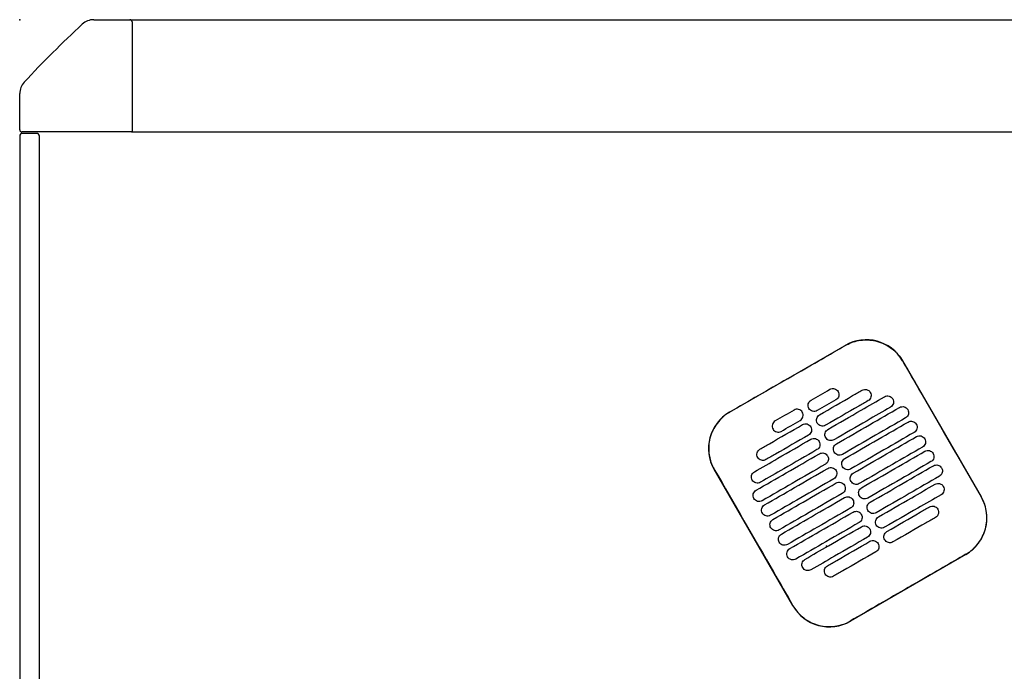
# Model space of a CAD drawing. Header units: metres. Extents: x 15.2 to 54.2, y -39.7 to 1.1.
# Tile 124 of 256: x 34.762 to 35.464, y -37.261 to -36.797. Entities that reach past the tile are written whole.
import ezdxf

# ---------------------------------------------------------------- set-up
doc = ezdxf.new("R2010")
doc.units = ezdxf.units.M
doc.header["$MEASUREMENT"] = 0
doc.layers.add('2D', color=252, linetype='Continuous')
doc.layers.add('PUNTO', color=1, linetype='Continuous')

# ---------------------------------------------------------------- blocks, each defined once
blk = doc.blocks.new('2D_QYOS_600')
for p, q in [((0.05269, 0), (0.0785, 0)), ((0.0785, 0), (0.73066, 0)), ((0.08, -0.0015), (0.08, -0.0795)), ((0, -0.0785), (0, -0.05269)), ((-0.00003, -0.083), (-0.00003, -0.967)), ((-0.00003, -0.083), (-0.00003, -0.967)), ((0.0795, -0.08), (0.0015, -0.08)), ((0.01197, -0.081), (0.00197, -0.081)), ((0.01197, -0.081), (0.00197, -0.081)), ((0.01397, -0.967), (0.01397, -0.083)), ((0.01397, -0.967), (0.01397, -0.083)), ((0.0795, -0.08), (2.36049, -0.08)), ((0.50545, -0.27956), (0.58771, -0.23204)), ((0.6287, -0.24301), (0.68472, -0.33999)), ((0.55051, -0.41752), (0.49448, -0.32054)), ((0.67375, -0.38098), (0.59149, -0.42849))]:
    blk.add_line(p, q)
for centre, radius, start, end in [((0.05269, -0.012), 0.012, 90, 132.87849), ((0.0785, -0.0015), 0.0015, 360, 90), ((0.58157, -0.58157), 0.78926, 132.87849, 137.12151), ((0.012, -0.05269), 0.012, 137.12151, 180), ((0.00197, -0.083), 0.002, 90, 180), ((0.00197, -0.083), 0.002, 90, 180), ((0.0015, -0.0785), 0.0015, 180, 270), ((0.01197, -0.083), 0.002, 0, 90), ((0.01197, -0.083), 0.002, 0, 90), ((0.0795, -0.0795), 0.0005, 270, 0), ((0.60272, -0.25802), 0.03, 30.01349, 120.01349), ((0.52046, -0.30554), 0.03, 120.01349, 210.01349), ((0.65874, -0.355), 0.03, 300.01349, 30.01349), ((0.57648, -0.40252), 0.03, 210.01349, 300.01349)]:
    blk.add_arc(centre, radius, start, end)
for points, knots in [([(0.58777, -0.23213), (0.58843, -0.23175), (0.5891, -0.2314), (0.593, -0.22953), (0.59645, -0.22857), (0.60359, -0.22792), (0.60721, -0.22824), (0.61453, -0.23026), (0.61813, -0.23209), (0.62422, -0.23691), (0.62672, -0.23979), (0.6286, -0.24306)], [-8.20809, -8.20809, -8.20809, -8.20809, -7.978943, -7.978943, -6.912231, -6.912231, -5.830065, -5.830065, -4.632711, -4.632711, -3.498654, -3.498654, -3.498654, -3.498654]), ([(0.54664, -0.2559), (0.54827, -0.25497), (0.54989, -0.25403), (0.5654, -0.24506), (0.57679, -0.23848), (0.58777, -0.23213)], [-12.071476, -12.071476, -12.071476, -12.071476, -11.509189, -11.509189, -6.696301, -6.696301, -6.696301, -6.696301]), ([(0.6286, -0.24306), (0.63316, -0.25096), (0.63789, -0.25916), (0.65654, -0.29146), (0.67058, -0.31576), (0.68463, -0.34005)], [-3.18138, -3.18138, -3.18138, -3.18138, -2.673929, -2.673929, -1.133377, -1.133377, -1.133377, -1.133377]), ([(0.5695, -0.28148), (0.57737, -0.27694), (0.58523, -0.27239), (0.59534, -0.26655), (0.59758, -0.26526), (0.59981, -0.26397)], [0.699452, 0.699452, 0.699452, 0.699452, 3.425217, 3.425217, 4.200582, 4.200582, 4.200582, 4.200582]), ([(0.57693, -0.26333), (0.57735, -0.26309), (0.5779, -0.26287), (0.57908, -0.26272), (0.57963, -0.26276), (0.58071, -0.26304), (0.58123, -0.26329), (0.58219, -0.26402), (0.58255, -0.26448), (0.5828, -0.26491)], [-0.5513269, -0.5513269, -0.5513269, -0.5513269, -0.4030891, -0.4030891, -0.2776846, -0.2776846, -0.1471626, -0.1471626, 0, 0, 0, 0]), ([(0.5828, -0.26491), (0.58304, -0.26533), (0.58326, -0.26588), (0.58341, -0.26707), (0.58337, -0.26762), (0.58309, -0.2687), (0.58284, -0.26921), (0.58211, -0.27017), (0.58165, -0.27053), (0.58123, -0.27078)], [-0.5553938, -0.5553938, -0.5553938, -0.5553938, -0.4045733, -0.4045733, -0.2782728, -0.2782728, -0.147221, -0.147221, 0, 0, 0, 0]), ([(0.59981, -0.26397), (0.60024, -0.26372), (0.60079, -0.26351), (0.60197, -0.26336), (0.60252, -0.26339), (0.6036, -0.26368), (0.60411, -0.26393), (0.60507, -0.26466), (0.60544, -0.26512), (0.60568, -0.26554)], [-0.5513875, -0.5513875, -0.5513875, -0.5513875, -0.4031047, -0.4031047, -0.2776919, -0.2776919, -0.1471638, -0.1471638, 0, 0, 0, 0]), ([(0.60568, -0.26554), (0.60593, -0.26597), (0.60615, -0.26652), (0.6063, -0.26771), (0.60626, -0.26826), (0.60598, -0.26933), (0.60573, -0.26985), (0.605, -0.27081), (0.60454, -0.27117), (0.60412, -0.27142)], [-0.5553353, -0.5553353, -0.5553353, -0.5553353, -0.4045593, -0.4045593, -0.278267, -0.278267, -0.1472205, -0.1472205, 0, 0, 0, 0]), ([(0.56193, -0.27696), (0.56168, -0.27654), (0.56146, -0.27599), (0.56131, -0.2748), (0.56135, -0.27425), (0.56163, -0.27317), (0.56188, -0.27265), (0.56261, -0.2717), (0.56307, -0.27134), (0.5635, -0.27109)], [-0.5554178, -0.5554178, -0.5554178, -0.5554178, -0.4045751, -0.4045751, -0.2782741, -0.2782741, -0.1472211, -0.1472211, 0, 0, 0, 0]), ([(0.60412, -0.27142), (0.60188, -0.27271), (0.59964, -0.274), (0.58953, -0.27984), (0.58167, -0.28438), (0.5738, -0.28893)], [2.649916, 2.649916, 2.649916, 2.649916, 3.425249, 3.425249, 6.151046, 6.151046, 6.151046, 6.151046]), ([(0.5755, -0.29187), (0.58337, -0.28733), (0.59124, -0.28278), (0.60466, -0.27503), (0.61022, -0.27182), (0.61577, -0.26861)], [0.699452, 0.699452, 0.699452, 0.699452, 3.42526, 3.42526, 5.350619, 5.350619, 5.350619, 5.350619]), ([(0.61577, -0.26861), (0.6162, -0.26836), (0.61675, -0.26815), (0.61793, -0.268), (0.61848, -0.26803), (0.61956, -0.26831), (0.62007, -0.26857), (0.62103, -0.2693), (0.6214, -0.26976), (0.62164, -0.27018)], [-0.5514248, -0.5514248, -0.5514248, -0.5514248, -0.4031161, -0.4031161, -0.2776965, -0.2776965, -0.1471644, -0.1471644, 0, 0, 0, 0]), ([(0.62164, -0.27018), (0.62189, -0.2706), (0.62211, -0.27116), (0.62226, -0.27234), (0.62222, -0.2729), (0.62194, -0.27397), (0.62169, -0.27449), (0.62096, -0.27544), (0.6205, -0.27581), (0.62008, -0.27605)], [-0.5553003, -0.5553003, -0.5553003, -0.5553003, -0.4045497, -0.4045497, -0.2782639, -0.2782639, -0.1472208, -0.1472208, 0, 0, 0, 0]), ([(0.50551, -0.27965), (0.50545, -0.27969), (0.50539, -0.27972), (0.50192, -0.28176), (0.49894, -0.28442), (0.49419, -0.29074), (0.49246, -0.29433), (0.4906, -0.30164), (0.49035, -0.30525), (0.49107, -0.31177), (0.49184, -0.31465), (0.49347, -0.31844), (0.494, -0.31948), (0.49458, -0.32049)], [8.273299, 8.273299, 8.273299, 8.273299, 8.293543, 8.293543, 9.48086, 9.48086, 10.665623, 10.665623, 11.74288, 11.74288, 12.632334, 12.632334, 12.981673, 12.981673, 12.981673, 12.981673]), ([(0.55725, -0.27966), (0.55701, -0.27924), (0.55664, -0.27878), (0.55568, -0.27805), (0.55516, -0.27779), (0.55409, -0.27751), (0.55353, -0.27748), (0.55235, -0.27763), (0.55181, -0.27784), (0.55138, -0.27809)], [0, 0, 0, 0, 0.1471605, 0.1471605, 0.2776781, 0.2776781, 0.4030803, 0.4030803, 0.5512777, 0.5512777, 0.5512777, 0.5512777]), ([(0.55568, -0.28553), (0.55611, -0.28529), (0.55657, -0.28492), (0.55729, -0.28397), (0.55755, -0.28345), (0.55783, -0.28238), (0.55786, -0.28183), (0.55772, -0.28064), (0.5575, -0.28008), (0.55725, -0.27966)], [0, 0, 0, 0, 0.1472222, 0.1472222, 0.2782773, 0.2782773, 0.4045795, 0.4045795, 0.5554397, 0.5554397, 0.5554397, 0.5554397]), ([(0.5678, -0.27854), (0.56737, -0.27878), (0.56683, -0.279), (0.56564, -0.27915), (0.56509, -0.27911), (0.56402, -0.27883), (0.5635, -0.27858), (0.56254, -0.27785), (0.56217, -0.27739), (0.56193, -0.27696)], [-0.5512937, -0.5512937, -0.5512937, -0.5512937, -0.403082, -0.403082, -0.27768, -0.27768, -0.1471612, -0.1471612, 0, 0, 0, 0]), ([(0.62008, -0.27605), (0.61452, -0.27926), (0.60896, -0.28247), (0.59554, -0.29023), (0.58767, -0.29477), (0.5798, -0.29932)], [1.499949, 1.499949, 1.499949, 1.499949, 3.425284, 3.425284, 6.151116, 6.151116, 6.151116, 6.151116]), ([(0.5815, -0.30226), (0.58937, -0.29772), (0.59724, -0.29317), (0.61225, -0.2845), (0.61939, -0.28037), (0.62654, -0.27625)], [0.699452, 0.699452, 0.699452, 0.699452, 3.425292, 3.425292, 5.900643, 5.900643, 5.900643, 5.900643]), ([(0.62654, -0.27625), (0.62696, -0.276), (0.62751, -0.27579), (0.62869, -0.27564), (0.62925, -0.27567), (0.63032, -0.27595), (0.63084, -0.27621), (0.6318, -0.27694), (0.63216, -0.2774), (0.63241, -0.27782)], [-0.5514378, -0.5514378, -0.5514378, -0.5514378, -0.4031217, -0.4031217, -0.2776979, -0.2776979, -0.1471642, -0.1471642, 0, 0, 0, 0]), ([(0.63241, -0.27782), (0.63265, -0.27824), (0.63287, -0.2788), (0.63302, -0.27998), (0.63298, -0.28054), (0.6327, -0.28161), (0.63245, -0.28213), (0.63172, -0.28308), (0.63127, -0.28345), (0.63084, -0.28369)], [-0.5552876, -0.5552876, -0.5552876, -0.5552876, -0.4045446, -0.4045446, -0.2782629, -0.2782629, -0.1472212, -0.1472212, 0, 0, 0, 0]), ([(0.53795, -0.28585), (0.53753, -0.28609), (0.53707, -0.28646), (0.53634, -0.28741), (0.53609, -0.28793), (0.53581, -0.289), (0.53577, -0.28956), (0.53592, -0.29074), (0.53614, -0.2913), (0.53638, -0.29172)], [0, 0, 0, 0, 0.147223, 0.147223, 0.2782783, 0.2782783, 0.4045781, 0.4045781, 0.5554474, 0.5554474, 0.5554474, 0.5554474]), ([(0.56793, -0.28735), (0.56769, -0.28693), (0.56747, -0.28638), (0.56732, -0.28519), (0.56735, -0.28464), (0.56764, -0.28356), (0.56789, -0.28305), (0.56862, -0.28209), (0.56907, -0.28173), (0.5695, -0.28148)], [-0.5553983, -0.5553983, -0.5553983, -0.5553983, -0.4045681, -0.4045681, -0.278271, -0.278271, -0.1472202, -0.1472202, 0, 0, 0, 0]), ([(0.5738, -0.28893), (0.57338, -0.28917), (0.57283, -0.28939), (0.57165, -0.28954), (0.57109, -0.2895), (0.57002, -0.28922), (0.5695, -0.28897), (0.56854, -0.28824), (0.56818, -0.28778), (0.56793, -0.28735)], [-0.5513071, -0.5513071, -0.5513071, -0.5513071, -0.4030846, -0.4030846, -0.2776802, -0.2776802, -0.1471604, -0.1471604, 0, 0, 0, 0]), ([(0.63084, -0.28369), (0.6237, -0.28782), (0.61655, -0.29195), (0.60154, -0.30062), (0.59367, -0.30516), (0.5858, -0.30971)], [0.949973, 0.949973, 0.949973, 0.949973, 3.425307, 3.425307, 6.151164, 6.151164, 6.151164, 6.151164]), ([(0.58751, -0.31265), (0.59537, -0.30811), (0.60324, -0.30356), (0.61825, -0.29489), (0.6254, -0.29076), (0.63254, -0.28664)], [0.699452, 0.699452, 0.699452, 0.699452, 3.425313, 3.425313, 5.900643, 5.900643, 5.900643, 5.900643]), ([(0.63254, -0.28664), (0.63296, -0.28639), (0.63351, -0.28618), (0.63469, -0.28603), (0.63525, -0.28606), (0.63632, -0.28634), (0.63684, -0.2866), (0.6378, -0.28733), (0.63817, -0.28779), (0.63841, -0.28821)], [-0.5514274, -0.5514274, -0.5514274, -0.5514274, -0.4031209, -0.4031209, -0.2776962, -0.2776962, -0.1471634, -0.1471634, 0, 0, 0, 0]), ([(0.52707, -0.30599), (0.52931, -0.3047), (0.53154, -0.30341), (0.54165, -0.29757), (0.54952, -0.29302), (0.55738, -0.28848)], [2.649852, 2.649852, 2.649852, 2.649852, 3.425217, 3.425217, 6.150983, 6.150983, 6.150983, 6.150983]), ([(0.53638, -0.29172), (0.53663, -0.29214), (0.53699, -0.2926), (0.53795, -0.29333), (0.53847, -0.29359), (0.53955, -0.29387), (0.5401, -0.2939), (0.54128, -0.29375), (0.54183, -0.29354), (0.54225, -0.29329)], [0, 0, 0, 0, 0.1471602, 0.1471602, 0.2776775, 0.2776775, 0.4030818, 0.4030818, 0.5512681, 0.5512681, 0.5512681, 0.5512681]), ([(0.55738, -0.28848), (0.55781, -0.28823), (0.55836, -0.28802), (0.55954, -0.28787), (0.56009, -0.2879), (0.56117, -0.28819), (0.56168, -0.28844), (0.56264, -0.28917), (0.56301, -0.28963), (0.56325, -0.29005)], [-0.5512944, -0.5512944, -0.5512944, -0.5512944, -0.4030833, -0.4030833, -0.2776787, -0.2776787, -0.1471599, -0.1471599, 0, 0, 0, 0]), ([(0.56325, -0.29005), (0.5635, -0.29048), (0.56372, -0.29103), (0.56387, -0.29222), (0.56383, -0.29277), (0.56355, -0.29384), (0.5633, -0.29436), (0.56257, -0.29532), (0.56211, -0.29568), (0.56169, -0.29593)], [-0.5554159, -0.5554159, -0.5554159, -0.5554159, -0.4045716, -0.4045716, -0.2782736, -0.2782736, -0.1472211, -0.1472211, 0, 0, 0, 0]), ([(0.57393, -0.29774), (0.57369, -0.29732), (0.57347, -0.29677), (0.57332, -0.29558), (0.57336, -0.29503), (0.57364, -0.29395), (0.57389, -0.29344), (0.57462, -0.29248), (0.57508, -0.29212), (0.5755, -0.29187)], [-0.5553838, -0.5553838, -0.5553838, -0.5553838, -0.4045626, -0.4045626, -0.2782686, -0.2782686, -0.1472195, -0.1472195, 0, 0, 0, 0]), ([(0.63684, -0.29408), (0.6297, -0.29821), (0.62255, -0.30234), (0.60754, -0.31101), (0.59967, -0.31556), (0.59181, -0.3201)], [0.949998, 0.949998, 0.949998, 0.949998, 3.42532, 3.42532, 6.151189, 6.151189, 6.151189, 6.151189]), ([(0.63841, -0.28821), (0.63866, -0.28864), (0.63888, -0.28919), (0.63902, -0.29037), (0.63899, -0.29093), (0.63871, -0.292), (0.63845, -0.29252), (0.63773, -0.29347), (0.63727, -0.29384), (0.63684, -0.29408)], [-0.5552953, -0.5552953, -0.5552953, -0.5552953, -0.4045437, -0.4045437, -0.2782634, -0.2782634, -0.1472215, -0.1472215, 0, 0, 0, 0]), ([(0.52311, -0.32213), (0.52867, -0.31892), (0.53423, -0.31571), (0.54765, -0.30796), (0.55552, -0.30341), (0.56339, -0.29887)], [1.499901, 1.499901, 1.499901, 1.499901, 3.42526, 3.42526, 6.151068, 6.151068, 6.151068, 6.151068]), ([(0.56169, -0.29593), (0.55382, -0.30047), (0.54595, -0.30501), (0.53585, -0.31085), (0.53361, -0.31215), (0.53137, -0.31344)], [0.699452, 0.699452, 0.699452, 0.699452, 3.425249, 3.425249, 4.200582, 4.200582, 4.200582, 4.200582]), ([(0.56339, -0.29887), (0.56381, -0.29862), (0.56436, -0.29841), (0.56554, -0.29826), (0.56609, -0.2983), (0.56717, -0.29858), (0.56769, -0.29883), (0.56865, -0.29956), (0.56901, -0.30002), (0.56926, -0.30044)], [-0.5513075, -0.5513075, -0.5513075, -0.5513075, -0.4030857, -0.4030857, -0.2776792, -0.2776792, -0.1471593, -0.1471593, 0, 0, 0, 0]), ([(0.56926, -0.30044), (0.5695, -0.30087), (0.56972, -0.30142), (0.56987, -0.30261), (0.56983, -0.30316), (0.56955, -0.30423), (0.5693, -0.30475), (0.56857, -0.30571), (0.56811, -0.30607), (0.56769, -0.30632)], [-0.555397, -0.555397, -0.555397, -0.555397, -0.4045652, -0.4045652, -0.2782705, -0.2782705, -0.1472202, -0.1472202, 0, 0, 0, 0]), ([(0.5798, -0.29932), (0.57938, -0.29956), (0.57883, -0.29978), (0.57765, -0.29993), (0.5771, -0.29989), (0.57602, -0.29961), (0.5755, -0.29936), (0.57454, -0.29863), (0.57418, -0.29817), (0.57393, -0.29774)], [-0.5513171, -0.5513171, -0.5513171, -0.5513171, -0.4030867, -0.4030867, -0.2776803, -0.2776803, -0.1471597, -0.1471597, 0, 0, 0, 0]), ([(0.59351, -0.32304), (0.60138, -0.3185), (0.60924, -0.31395), (0.62426, -0.30528), (0.6314, -0.30116), (0.63854, -0.29703)], [0.699452, 0.699452, 0.699452, 0.699452, 3.425322, 3.425322, 5.900643, 5.900643, 5.900643, 5.900643]), ([(0.63854, -0.29703), (0.63897, -0.29678), (0.63952, -0.29657), (0.6407, -0.29642), (0.64125, -0.29645), (0.64233, -0.29674), (0.64284, -0.29699), (0.6438, -0.29772), (0.64417, -0.29818), (0.64441, -0.2986)], [-0.5514139, -0.5514139, -0.5514139, -0.5514139, -0.4031194, -0.4031194, -0.2776944, -0.2776944, -0.1471626, -0.1471626, 0, 0, 0, 0]), ([(0.64441, -0.2986), (0.64466, -0.29903), (0.64488, -0.29958), (0.64503, -0.30077), (0.64499, -0.30132), (0.64471, -0.30239), (0.64446, -0.30291), (0.64373, -0.30387), (0.64327, -0.30423), (0.64285, -0.30448)], [-0.5553076, -0.5553076, -0.5553076, -0.5553076, -0.4045445, -0.4045445, -0.2782646, -0.2782646, -0.1472219, -0.1472219, 0, 0, 0, 0]), ([(0.5255, -0.31186), (0.52526, -0.31144), (0.52504, -0.31089), (0.52489, -0.3097), (0.52492, -0.30915), (0.52521, -0.30807), (0.52546, -0.30756), (0.52619, -0.3066), (0.52664, -0.30624), (0.52707, -0.30599)], [-0.555418, -0.555418, -0.555418, -0.555418, -0.4045683, -0.4045683, -0.2782762, -0.2782762, -0.1472238, -0.1472238, 0, 0, 0, 0]), ([(0.56769, -0.30632), (0.55982, -0.31086), (0.55195, -0.31541), (0.53853, -0.32316), (0.53297, -0.32637), (0.52741, -0.32958)], [0.699452, 0.699452, 0.699452, 0.699452, 3.425284, 3.425284, 5.350619, 5.350619, 5.350619, 5.350619]), ([(0.57993, -0.30813), (0.57969, -0.30771), (0.57947, -0.30716), (0.57932, -0.30597), (0.57936, -0.30542), (0.57964, -0.30434), (0.57989, -0.30383), (0.58062, -0.30287), (0.58108, -0.30251), (0.5815, -0.30226)], [-0.5553742, -0.5553742, -0.5553742, -0.5553742, -0.4045587, -0.4045587, -0.278267, -0.278267, -0.1472191, -0.1472191, 0, 0, 0, 0]), ([(0.5858, -0.30971), (0.58538, -0.30995), (0.58483, -0.31017), (0.58365, -0.31032), (0.5831, -0.31028), (0.58202, -0.31), (0.5815, -0.30975), (0.58055, -0.30902), (0.58018, -0.30856), (0.57993, -0.30813)], [-0.5513237, -0.5513237, -0.5513237, -0.5513237, -0.4030882, -0.4030882, -0.2776804, -0.2776804, -0.1471592, -0.1471592, 0, 0, 0, 0]), ([(0.64285, -0.30448), (0.6357, -0.3086), (0.62856, -0.31273), (0.61354, -0.3214), (0.60568, -0.32595), (0.59781, -0.33049)], [0.950001, 0.950001, 0.950001, 0.950001, 3.425322, 3.425322, 6.151192, 6.151192, 6.151192, 6.151192]), ([(0.59951, -0.33344), (0.60738, -0.32889), (0.61525, -0.32435), (0.63026, -0.31567), (0.6374, -0.31155), (0.64455, -0.30742)], [0.699452, 0.699452, 0.699452, 0.699452, 3.425321, 3.425321, 5.900643, 5.900643, 5.900643, 5.900643]), ([(0.64455, -0.30742), (0.64497, -0.30717), (0.64552, -0.30696), (0.6467, -0.30681), (0.64725, -0.30685), (0.64833, -0.30713), (0.64885, -0.30738), (0.64981, -0.30811), (0.65017, -0.30857), (0.65042, -0.30899)], [-0.551397, -0.551397, -0.551397, -0.551397, -0.4031173, -0.4031173, -0.2776925, -0.2776925, -0.1471621, -0.1471621, 0, 0, 0, 0]), ([(0.52435, -0.33528), (0.5315, -0.33115), (0.53864, -0.32702), (0.55365, -0.31835), (0.56152, -0.31381), (0.56939, -0.30926)], [0.949941, 0.949941, 0.949941, 0.949941, 3.425292, 3.425292, 6.151132, 6.151132, 6.151132, 6.151132]), ([(0.53137, -0.31344), (0.53095, -0.31368), (0.5304, -0.3139), (0.52922, -0.31405), (0.52866, -0.31401), (0.52759, -0.31373), (0.52707, -0.31348), (0.52611, -0.31275), (0.52575, -0.31229), (0.5255, -0.31186)], [-0.5513007, -0.5513007, -0.5513007, -0.5513007, -0.4030941, -0.4030941, -0.2776814, -0.2776814, -0.1471603, -0.1471603, 0, 0, 0, 0]), ([(0.56939, -0.30926), (0.56981, -0.30902), (0.57036, -0.3088), (0.57154, -0.30865), (0.57209, -0.30869), (0.57317, -0.30897), (0.57369, -0.30922), (0.57465, -0.30995), (0.57501, -0.31041), (0.57526, -0.31084)], [-0.5513173, -0.5513173, -0.5513173, -0.5513173, -0.4030875, -0.4030875, -0.2776797, -0.2776797, -0.147159, -0.147159, 0, 0, 0, 0]), ([(0.57526, -0.31084), (0.5755, -0.31126), (0.57572, -0.31181), (0.57587, -0.313), (0.57583, -0.31355), (0.57555, -0.31462), (0.5753, -0.31514), (0.57457, -0.3161), (0.57412, -0.31646), (0.57369, -0.31671)], [-0.555383, -0.555383, -0.555383, -0.555383, -0.4045604, -0.4045604, -0.2782682, -0.2782682, -0.1472195, -0.1472195, 0, 0, 0, 0]), ([(0.58594, -0.31853), (0.58569, -0.3181), (0.58547, -0.31755), (0.58532, -0.31636), (0.58536, -0.31581), (0.58564, -0.31474), (0.58589, -0.31422), (0.58662, -0.31326), (0.58708, -0.3129), (0.58751, -0.31265)], [-0.5553693, -0.5553693, -0.5553693, -0.5553693, -0.4045566, -0.4045566, -0.2782661, -0.2782661, -0.1472189, -0.1472189, 0, 0, 0, 0]), ([(0.64885, -0.31487), (0.6417, -0.31899), (0.63456, -0.32312), (0.61955, -0.33179), (0.61168, -0.33634), (0.60381, -0.34088)], [0.949982, 0.949982, 0.949982, 0.949982, 3.425312, 3.425312, 6.151173, 6.151173, 6.151173, 6.151173]), ([(0.65042, -0.30899), (0.65066, -0.30942), (0.65088, -0.30997), (0.65103, -0.31116), (0.65099, -0.31171), (0.65071, -0.31278), (0.65046, -0.3133), (0.64973, -0.31426), (0.64927, -0.31462), (0.64885, -0.31487)], [-0.5553245, -0.5553245, -0.5553245, -0.5553245, -0.4045471, -0.4045471, -0.2782667, -0.2782667, -0.1472226, -0.1472226, 0, 0, 0, 0]), ([(0.49458, -0.32049), (0.50862, -0.34478), (0.52266, -0.36907), (0.54133, -0.4014), (0.54596, -0.40944), (0.5506, -0.41747)], [1.133412, 1.133412, 1.133412, 1.133412, 2.681586, 2.681586, 3.193366, 3.193366, 3.193366, 3.193366]), ([(0.52154, -0.32801), (0.5213, -0.32758), (0.52108, -0.32703), (0.52093, -0.32584), (0.52097, -0.32529), (0.52125, -0.32422), (0.5215, -0.3237), (0.52223, -0.32274), (0.52269, -0.32238), (0.52311, -0.32213)], [-0.55538, -0.55538, -0.55538, -0.55538, -0.4045589, -0.4045589, -0.278273, -0.278273, -0.147224, -0.147224, 0, 0, 0, 0]), ([(0.57369, -0.31671), (0.56582, -0.32125), (0.55796, -0.3258), (0.54294, -0.33447), (0.5358, -0.3386), (0.52865, -0.34272)], [0.699452, 0.699452, 0.699452, 0.699452, 3.425308, 3.425308, 5.900643, 5.900643, 5.900643, 5.900643]), ([(0.53036, -0.34567), (0.5375, -0.34154), (0.54464, -0.33741), (0.55966, -0.32874), (0.56752, -0.3242), (0.57539, -0.31965)], [0.949982, 0.949982, 0.949982, 0.949982, 3.425312, 3.425312, 6.151173, 6.151173, 6.151173, 6.151173]), ([(0.57539, -0.31965), (0.57581, -0.31941), (0.57636, -0.31919), (0.57754, -0.31904), (0.5781, -0.31908), (0.57917, -0.31936), (0.57969, -0.31961), (0.58065, -0.32034), (0.58102, -0.3208), (0.58126, -0.32123)], [-0.5513238, -0.5513238, -0.5513238, -0.5513238, -0.4030887, -0.4030887, -0.27768, -0.27768, -0.1471588, -0.1471588, 0, 0, 0, 0]), ([(0.58126, -0.32123), (0.58151, -0.32165), (0.58173, -0.3222), (0.58187, -0.32339), (0.58184, -0.32394), (0.58156, -0.32502), (0.5813, -0.32553), (0.58058, -0.32649), (0.58012, -0.32685), (0.57969, -0.3271)], [-0.5553737, -0.5553737, -0.5553737, -0.5553737, -0.4045574, -0.4045574, -0.2782667, -0.2782667, -0.1472191, -0.1472191, 0, 0, 0, 0]), ([(0.59181, -0.3201), (0.59138, -0.32034), (0.59084, -0.32056), (0.58965, -0.32071), (0.5891, -0.32067), (0.58803, -0.32039), (0.58751, -0.32014), (0.58655, -0.31941), (0.58618, -0.31895), (0.58594, -0.31853)], [-0.551327, -0.551327, -0.551327, -0.551327, -0.403089, -0.403089, -0.2776804, -0.2776804, -0.1471589, -0.1471589, 0, 0, 0, 0]), ([(0.60551, -0.34383), (0.61338, -0.33928), (0.62125, -0.33474), (0.63626, -0.32606), (0.6434, -0.32194), (0.65055, -0.31781)], [0.699452, 0.699452, 0.699452, 0.699452, 3.425308, 3.425308, 5.900643, 5.900643, 5.900643, 5.900643]), ([(0.65055, -0.31781), (0.65097, -0.31757), (0.65152, -0.31735), (0.6527, -0.3172), (0.65325, -0.31724), (0.65433, -0.31752), (0.65485, -0.31777), (0.65581, -0.3185), (0.65617, -0.31896), (0.65642, -0.31939)], [-0.551377, -0.551377, -0.551377, -0.551377, -0.4031143, -0.4031143, -0.2776905, -0.2776905, -0.1471617, -0.1471617, 0, 0, 0, 0]), ([(0.65642, -0.31939), (0.65666, -0.31981), (0.65688, -0.32036), (0.65703, -0.32155), (0.65699, -0.3221), (0.65671, -0.32317), (0.65646, -0.32369), (0.65573, -0.32465), (0.65528, -0.32501), (0.65485, -0.32526)], [-0.5553462, -0.5553462, -0.5553462, -0.5553462, -0.4045514, -0.4045514, -0.2782696, -0.2782696, -0.1472236, -0.1472236, 0, 0, 0, 0]), ([(0.52741, -0.32958), (0.52699, -0.32983), (0.52644, -0.33004), (0.52526, -0.33019), (0.52471, -0.33016), (0.52363, -0.32987), (0.52311, -0.32962), (0.52216, -0.32889), (0.52179, -0.32843), (0.52154, -0.32801)], [-0.551342, -0.551342, -0.551342, -0.551342, -0.4031061, -0.4031061, -0.2776864, -0.2776864, -0.147161, -0.147161, 0, 0, 0, 0]), ([(0.57969, -0.3271), (0.57183, -0.33164), (0.56396, -0.33619), (0.54895, -0.34486), (0.5418, -0.34899), (0.53466, -0.35311)], [0.699452, 0.699452, 0.699452, 0.699452, 3.425321, 3.425321, 5.900643, 5.900643, 5.900643, 5.900643]), ([(0.58139, -0.33004), (0.58182, -0.3298), (0.58237, -0.32958), (0.58355, -0.32943), (0.5841, -0.32947), (0.58518, -0.32975), (0.58569, -0.33), (0.58665, -0.33073), (0.58702, -0.33119), (0.58726, -0.33162)], [-0.551327, -0.551327, -0.551327, -0.551327, -0.4030892, -0.4030892, -0.2776802, -0.2776802, -0.1471588, -0.1471588, 0, 0, 0, 0]), ([(0.59194, -0.32892), (0.5917, -0.32849), (0.59148, -0.32794), (0.59133, -0.32675), (0.59136, -0.3262), (0.59165, -0.32513), (0.5919, -0.32461), (0.59263, -0.32365), (0.59308, -0.32329), (0.59351, -0.32304)], [-0.5553691, -0.5553691, -0.5553691, -0.5553691, -0.4045561, -0.4045561, -0.278266, -0.278266, -0.1472189, -0.1472189, 0, 0, 0, 0]), ([(0.59781, -0.33049), (0.59739, -0.33074), (0.59684, -0.33095), (0.59566, -0.3311), (0.5951, -0.33107), (0.59403, -0.33078), (0.59351, -0.33053), (0.59255, -0.3298), (0.59219, -0.32934), (0.59194, -0.32892)], [-0.551327, -0.551327, -0.551327, -0.551327, -0.4030892, -0.4030892, -0.2776802, -0.2776802, -0.1471588, -0.1471588, 0, 0, 0, 0]), ([(0.65485, -0.32526), (0.64771, -0.32938), (0.64056, -0.33351), (0.62555, -0.34218), (0.61768, -0.34673), (0.60981, -0.35127)], [0.949941, 0.949941, 0.949941, 0.949941, 3.425291, 3.425291, 6.151132, 6.151132, 6.151132, 6.151132]), ([(0.52278, -0.34115), (0.52254, -0.34073), (0.52232, -0.34017), (0.52217, -0.33899), (0.52221, -0.33843), (0.52249, -0.33736), (0.52274, -0.33684), (0.52347, -0.33589), (0.52393, -0.33552), (0.52435, -0.33528)], [-0.5553464, -0.5553464, -0.5553464, -0.5553464, -0.4045515, -0.4045515, -0.2782697, -0.2782697, -0.1472236, -0.1472236, 0, 0, 0, 0]), ([(0.53636, -0.35606), (0.5435, -0.35193), (0.55065, -0.3478), (0.56566, -0.33913), (0.57353, -0.33459), (0.58139, -0.33004)], [0.950001, 0.950001, 0.950001, 0.950001, 3.425322, 3.425322, 6.151192, 6.151192, 6.151192, 6.151192]), ([(0.58726, -0.33162), (0.58751, -0.33204), (0.58773, -0.33259), (0.58788, -0.33378), (0.58784, -0.33433), (0.58756, -0.33541), (0.58731, -0.33592), (0.58658, -0.33688), (0.58612, -0.33724), (0.5857, -0.33749)], [-0.5553691, -0.5553691, -0.5553691, -0.5553691, -0.4045561, -0.4045561, -0.278266, -0.278266, -0.1472189, -0.1472189, 0, 0, 0, 0]), ([(0.59794, -0.33931), (0.5977, -0.33888), (0.59748, -0.33833), (0.59733, -0.33714), (0.59737, -0.33659), (0.59765, -0.33552), (0.5979, -0.335), (0.59863, -0.33405), (0.59909, -0.33368), (0.59951, -0.33344)], [-0.5553737, -0.5553737, -0.5553737, -0.5553737, -0.4045574, -0.4045574, -0.2782667, -0.2782667, -0.1472191, -0.1472191, 0, 0, 0, 0]), ([(0.61151, -0.35422), (0.61938, -0.34967), (0.62725, -0.34513), (0.64068, -0.33737), (0.64623, -0.33416), (0.65179, -0.33095)], [0.699452, 0.699452, 0.699452, 0.699452, 3.425284, 3.425284, 5.350619, 5.350619, 5.350619, 5.350619]), ([(0.65179, -0.33095), (0.65221, -0.33071), (0.65276, -0.33049), (0.65394, -0.33034), (0.65449, -0.33038), (0.65557, -0.33066), (0.65609, -0.33091), (0.65705, -0.33164), (0.65741, -0.3321), (0.65766, -0.33253)], [-0.5513421, -0.5513421, -0.5513421, -0.5513421, -0.4031061, -0.4031061, -0.2776864, -0.2776864, -0.147161, -0.147161, 0, 0, 0, 0]), ([(0.65766, -0.33253), (0.6579, -0.33295), (0.65812, -0.3335), (0.65827, -0.33469), (0.65823, -0.33524), (0.65795, -0.33632), (0.6577, -0.33683), (0.65697, -0.33779), (0.65652, -0.33815), (0.65609, -0.3384)], [-0.5553798, -0.5553798, -0.5553798, -0.5553798, -0.4045588, -0.4045588, -0.278273, -0.278273, -0.147224, -0.147224, 0, 0, 0, 0]), ([(0.52865, -0.34272), (0.52823, -0.34297), (0.52768, -0.34318), (0.5265, -0.34333), (0.52595, -0.3433), (0.52487, -0.34302), (0.52435, -0.34276), (0.5234, -0.34203), (0.52303, -0.34157), (0.52278, -0.34115)], [-0.5513769, -0.5513769, -0.5513769, -0.5513769, -0.4031143, -0.4031143, -0.2776905, -0.2776905, -0.1471617, -0.1471617, 0, 0, 0, 0]), ([(0.5857, -0.33749), (0.57783, -0.34203), (0.56996, -0.34658), (0.55495, -0.35525), (0.5478, -0.35938), (0.54066, -0.3635)], [0.699452, 0.699452, 0.699452, 0.699452, 3.425322, 3.425322, 5.900643, 5.900643, 5.900643, 5.900643]), ([(0.54236, -0.36645), (0.5495, -0.36232), (0.55665, -0.35819), (0.57166, -0.34952), (0.57953, -0.34498), (0.5874, -0.34043)], [0.949998, 0.949998, 0.949998, 0.949998, 3.42532, 3.42532, 6.151189, 6.151189, 6.151189, 6.151189]), ([(0.5874, -0.34043), (0.58782, -0.34019), (0.58837, -0.33997), (0.58955, -0.33982), (0.5901, -0.33986), (0.59118, -0.34014), (0.5917, -0.34039), (0.59266, -0.34112), (0.59302, -0.34158), (0.59327, -0.34201)], [-0.5513269, -0.5513269, -0.5513269, -0.5513269, -0.403089, -0.403089, -0.2776804, -0.2776804, -0.1471589, -0.1471589, 0, 0, 0, 0]), ([(0.59327, -0.34201), (0.59351, -0.34243), (0.59373, -0.34298), (0.59388, -0.34417), (0.59384, -0.34472), (0.59356, -0.3458), (0.59331, -0.34631), (0.59258, -0.34727), (0.59212, -0.34763), (0.5917, -0.34788)], [-0.5553693, -0.5553693, -0.5553693, -0.5553693, -0.4045566, -0.4045566, -0.2782661, -0.2782661, -0.1472189, -0.1472189, 0, 0, 0, 0]), ([(0.60381, -0.34088), (0.60339, -0.34113), (0.60284, -0.34134), (0.60166, -0.34149), (0.60111, -0.34146), (0.60003, -0.34118), (0.59951, -0.34092), (0.59855, -0.34019), (0.59819, -0.33973), (0.59794, -0.33931)], [-0.5513238, -0.5513238, -0.5513238, -0.5513238, -0.4030887, -0.4030887, -0.27768, -0.27768, -0.1471588, -0.1471588, 0, 0, 0, 0]), ([(0.65609, -0.3384), (0.65053, -0.34161), (0.64498, -0.34482), (0.63155, -0.35257), (0.62368, -0.35712), (0.61582, -0.36166)], [1.499901, 1.499901, 1.499901, 1.499901, 3.42526, 3.42526, 6.151068, 6.151068, 6.151068, 6.151068]), ([(0.67369, -0.38088), (0.67497, -0.38014), (0.6762, -0.37931), (0.67935, -0.3768), (0.68113, -0.37497), (0.68266, -0.37293), (0.68496, -0.36987), (0.68664, -0.3664), (0.68861, -0.35901), (0.68888, -0.35516), (0.68795, -0.34753), (0.68674, -0.34383), (0.68478, -0.34032), (0.6847, -0.34018), (0.68463, -0.34005)], [17.619777, 17.619777, 17.619777, 17.619777, 18.064718, 18.064718, 18.827754, 18.827754, 18.827754, 19.97637, 19.97637, 21.122539, 21.122539, 22.281306, 22.281306, 22.328075, 22.328075, 22.328075, 22.328075]), ([(0.52879, -0.35154), (0.52854, -0.35112), (0.52832, -0.35056), (0.52817, -0.34938), (0.52821, -0.34882), (0.52849, -0.34775), (0.52874, -0.34723), (0.52947, -0.34628), (0.52993, -0.34591), (0.53036, -0.34567)], [-0.5553248, -0.5553248, -0.5553248, -0.5553248, -0.4045472, -0.4045472, -0.2782668, -0.2782668, -0.1472227, -0.1472227, 0, 0, 0, 0]), ([(0.5917, -0.34788), (0.58383, -0.35242), (0.57596, -0.35697), (0.56095, -0.36564), (0.55381, -0.36977), (0.54666, -0.3739)], [0.699452, 0.699452, 0.699452, 0.699452, 3.425313, 3.425313, 5.900643, 5.900643, 5.900643, 5.900643]), ([(0.5934, -0.35082), (0.59382, -0.35058), (0.59437, -0.35036), (0.59555, -0.35021), (0.5961, -0.35025), (0.59718, -0.35053), (0.5977, -0.35078), (0.59866, -0.35151), (0.59902, -0.35197), (0.59927, -0.3524)], [-0.5513236, -0.5513236, -0.5513236, -0.5513236, -0.4030881, -0.4030881, -0.2776804, -0.2776804, -0.1471592, -0.1471592, 0, 0, 0, 0]), ([(0.60394, -0.3497), (0.6037, -0.34928), (0.60348, -0.34872), (0.60333, -0.34754), (0.60337, -0.34698), (0.60365, -0.34591), (0.6039, -0.34539), (0.60463, -0.34444), (0.60509, -0.34407), (0.60551, -0.34383)], [-0.555383, -0.555383, -0.555383, -0.555383, -0.4045605, -0.4045605, -0.2782682, -0.2782682, -0.1472195, -0.1472195, 0, 0, 0, 0]), ([(0.60981, -0.35127), (0.60939, -0.35152), (0.60884, -0.35173), (0.60766, -0.35188), (0.60711, -0.35185), (0.60603, -0.35157), (0.60551, -0.35131), (0.60456, -0.35058), (0.60419, -0.35012), (0.60394, -0.3497)], [-0.5513173, -0.5513173, -0.5513173, -0.5513173, -0.4030875, -0.4030875, -0.2776797, -0.2776797, -0.147159, -0.147159, 0, 0, 0, 0]), ([(0.61752, -0.36461), (0.62538, -0.36006), (0.63325, -0.35552), (0.64336, -0.34968), (0.6456, -0.34839), (0.64783, -0.3471)], [0.699452, 0.699452, 0.699452, 0.699452, 3.425249, 3.425249, 4.200582, 4.200582, 4.200582, 4.200582]), ([(0.64783, -0.3471), (0.64826, -0.34685), (0.6488, -0.34663), (0.64999, -0.34648), (0.65054, -0.34652), (0.65161, -0.3468), (0.65213, -0.34706), (0.65309, -0.34779), (0.65346, -0.34825), (0.6537, -0.34867)], [-0.5513007, -0.5513007, -0.5513007, -0.5513007, -0.4030941, -0.4030941, -0.2776814, -0.2776814, -0.1471603, -0.1471603, 0, 0, 0, 0]), ([(0.6537, -0.34867), (0.65395, -0.34909), (0.65417, -0.34964), (0.65432, -0.35083), (0.65428, -0.35139), (0.654, -0.35246), (0.65375, -0.35298), (0.65302, -0.35393), (0.65256, -0.3543), (0.65214, -0.35454)], [-0.5554179, -0.5554179, -0.5554179, -0.5554179, -0.4045683, -0.4045683, -0.2782761, -0.2782761, -0.1472238, -0.1472238, 0, 0, 0, 0]), ([(0.53466, -0.35311), (0.53423, -0.35336), (0.53369, -0.35358), (0.5325, -0.35372), (0.53195, -0.35369), (0.53088, -0.35341), (0.53036, -0.35315), (0.5294, -0.35242), (0.52903, -0.35196), (0.52879, -0.35154)], [-0.5513969, -0.5513969, -0.5513969, -0.5513969, -0.4031172, -0.4031172, -0.2776925, -0.2776925, -0.1471621, -0.1471621, 0, 0, 0, 0]), ([(0.53479, -0.36193), (0.53455, -0.36151), (0.53433, -0.36096), (0.53418, -0.35977), (0.53421, -0.35921), (0.5345, -0.35814), (0.53475, -0.35762), (0.53548, -0.35667), (0.53593, -0.3563), (0.53636, -0.35606)], [-0.5553078, -0.5553078, -0.5553078, -0.5553078, -0.4045446, -0.4045446, -0.2782647, -0.2782647, -0.147222, -0.147222, 0, 0, 0, 0]), ([(0.54836, -0.37684), (0.55551, -0.37271), (0.56265, -0.36859), (0.57766, -0.35991), (0.58553, -0.35537), (0.5934, -0.35082)], [0.949972, 0.949972, 0.949972, 0.949972, 3.425307, 3.425307, 6.151164, 6.151164, 6.151164, 6.151164]), ([(0.59927, -0.3524), (0.59951, -0.35282), (0.59973, -0.35337), (0.59988, -0.35456), (0.59984, -0.35511), (0.59956, -0.35619), (0.59931, -0.35671), (0.59858, -0.35766), (0.59813, -0.35803), (0.5977, -0.35827)], [-0.5553742, -0.5553742, -0.5553742, -0.5553742, -0.4045587, -0.4045587, -0.278267, -0.278267, -0.1472191, -0.1472191, 0, 0, 0, 0]), ([(0.60995, -0.36009), (0.6097, -0.35967), (0.60948, -0.35911), (0.60933, -0.35793), (0.60937, -0.35737), (0.60965, -0.3563), (0.6099, -0.35578), (0.61063, -0.35483), (0.61109, -0.35446), (0.61151, -0.35422)], [-0.5553971, -0.5553971, -0.5553971, -0.5553971, -0.4045652, -0.4045652, -0.2782705, -0.2782705, -0.1472202, -0.1472202, 0, 0, 0, 0]), ([(0.65214, -0.35454), (0.6499, -0.35584), (0.64766, -0.35713), (0.63755, -0.36297), (0.62969, -0.36751), (0.62182, -0.37205)], [2.649852, 2.649852, 2.649852, 2.649852, 3.425217, 3.425217, 6.150982, 6.150982, 6.150982, 6.150982]), ([(0.54066, -0.3635), (0.54024, -0.36375), (0.53969, -0.36397), (0.53851, -0.36412), (0.53795, -0.36408), (0.53688, -0.3638), (0.53636, -0.36354), (0.5354, -0.36281), (0.53504, -0.36235), (0.53479, -0.36193)], [-0.5514137, -0.5514137, -0.5514137, -0.5514137, -0.4031194, -0.4031194, -0.2776944, -0.2776944, -0.1471627, -0.1471627, 0, 0, 0, 0]), ([(0.5977, -0.35827), (0.58983, -0.36282), (0.58197, -0.36736), (0.56695, -0.37603), (0.55981, -0.38016), (0.55266, -0.38429)], [0.699452, 0.699452, 0.699452, 0.699452, 3.425292, 3.425292, 5.900643, 5.900643, 5.900643, 5.900643]), ([(0.55913, -0.38448), (0.56468, -0.38127), (0.57024, -0.37806), (0.58367, -0.3703), (0.59153, -0.36576), (0.5994, -0.36121)], [1.499949, 1.499949, 1.499949, 1.499949, 3.425284, 3.425284, 6.151116, 6.151116, 6.151116, 6.151116]), ([(0.5994, -0.36121), (0.59982, -0.36097), (0.60037, -0.36075), (0.60155, -0.3606), (0.60211, -0.36064), (0.60318, -0.36092), (0.6037, -0.36117), (0.60466, -0.36191), (0.60503, -0.36237), (0.60527, -0.36279)], [-0.551317, -0.551317, -0.551317, -0.551317, -0.4030867, -0.4030867, -0.2776803, -0.2776803, -0.1471597, -0.1471597, 0, 0, 0, 0]), ([(0.60527, -0.36279), (0.60552, -0.36321), (0.60573, -0.36376), (0.60588, -0.36495), (0.60585, -0.36551), (0.60557, -0.36658), (0.60531, -0.3671), (0.60459, -0.36805), (0.60413, -0.36842), (0.6037, -0.36866)], [-0.5553839, -0.5553839, -0.5553839, -0.5553839, -0.4045626, -0.4045626, -0.2782686, -0.2782686, -0.1472195, -0.1472195, 0, 0, 0, 0]), ([(0.61582, -0.36166), (0.61539, -0.36191), (0.61485, -0.36213), (0.61366, -0.36227), (0.61311, -0.36224), (0.61204, -0.36196), (0.61152, -0.3617), (0.61056, -0.36097), (0.61019, -0.36051), (0.60995, -0.36009)], [-0.5513075, -0.5513075, -0.5513075, -0.5513075, -0.4030857, -0.4030857, -0.2776792, -0.2776792, -0.1471593, -0.1471593, 0, 0, 0, 0]), ([(0.54079, -0.37232), (0.54055, -0.3719), (0.54033, -0.37135), (0.54018, -0.37016), (0.54022, -0.36961), (0.5405, -0.36853), (0.54075, -0.36801), (0.54148, -0.36706), (0.54194, -0.36669), (0.54236, -0.36645)], [-0.5552955, -0.5552955, -0.5552955, -0.5552955, -0.4045438, -0.4045438, -0.2782634, -0.2782634, -0.1472215, -0.1472215, 0, 0, 0, 0]), ([(0.6037, -0.36866), (0.59584, -0.37321), (0.58797, -0.37775), (0.57454, -0.38551), (0.56899, -0.38872), (0.56343, -0.39193)], [0.699452, 0.699452, 0.699452, 0.699452, 3.42526, 3.42526, 5.350619, 5.350619, 5.350619, 5.350619]), ([(0.6054, -0.37161), (0.60583, -0.37136), (0.60638, -0.37114), (0.60756, -0.37099), (0.60811, -0.37103), (0.60919, -0.37131), (0.6097, -0.37157), (0.61066, -0.3723), (0.61103, -0.37276), (0.61127, -0.37318)], [-0.551307, -0.551307, -0.551307, -0.551307, -0.4030846, -0.4030846, -0.2776802, -0.2776802, -0.1471604, -0.1471604, 0, 0, 0, 0]), ([(0.61595, -0.37048), (0.61571, -0.37006), (0.61549, -0.36951), (0.61534, -0.36832), (0.61537, -0.36776), (0.61565, -0.36669), (0.61591, -0.36617), (0.61663, -0.36522), (0.61709, -0.36485), (0.61752, -0.36461)], [-0.555416, -0.555416, -0.555416, -0.555416, -0.4045716, -0.4045716, -0.2782736, -0.2782736, -0.1472211, -0.1472211, 0, 0, 0, 0]), ([(0.62182, -0.37205), (0.6214, -0.3723), (0.62085, -0.37252), (0.61967, -0.37267), (0.61911, -0.37263), (0.61804, -0.37235), (0.61752, -0.3721), (0.61656, -0.37136), (0.61619, -0.3709), (0.61595, -0.37048)], [-0.5512944, -0.5512944, -0.5512944, -0.5512944, -0.4030833, -0.4030833, -0.2776787, -0.2776787, -0.1471599, -0.1471599, 0, 0, 0, 0]), ([(0.54666, -0.3739), (0.54624, -0.37414), (0.54569, -0.37436), (0.54451, -0.37451), (0.54396, -0.37447), (0.54288, -0.37419), (0.54236, -0.37394), (0.5414, -0.3732), (0.54104, -0.37275), (0.54079, -0.37232)], [-0.5514273, -0.5514273, -0.5514273, -0.5514273, -0.4031209, -0.4031209, -0.2776962, -0.2776962, -0.1471634, -0.1471634, 0, 0, 0, 0]), ([(0.54679, -0.38271), (0.54655, -0.38229), (0.54633, -0.38174), (0.54618, -0.38055), (0.54622, -0.38), (0.5465, -0.37892), (0.54675, -0.3784), (0.54748, -0.37745), (0.54794, -0.37709), (0.54836, -0.37684)], [-0.5552879, -0.5552879, -0.5552879, -0.5552879, -0.4045447, -0.4045447, -0.2782629, -0.2782629, -0.1472212, -0.1472212, 0, 0, 0, 0]), ([(0.57509, -0.38912), (0.57733, -0.38783), (0.57956, -0.38653), (0.58967, -0.3807), (0.59754, -0.37615), (0.6054, -0.37161)], [2.649916, 2.649916, 2.649916, 2.649916, 3.425249, 3.425249, 6.151046, 6.151046, 6.151046, 6.151046]), ([(0.61127, -0.37318), (0.61152, -0.3736), (0.61174, -0.37415), (0.61189, -0.37534), (0.61185, -0.3759), (0.61157, -0.37697), (0.61132, -0.37749), (0.61059, -0.37844), (0.61013, -0.37881), (0.60971, -0.37905)], [-0.5553984, -0.5553984, -0.5553984, -0.5553984, -0.4045681, -0.4045681, -0.278271, -0.278271, -0.1472202, -0.1472202, 0, 0, 0, 0]), ([(0.55266, -0.38429), (0.55224, -0.38453), (0.55169, -0.38475), (0.55051, -0.3849), (0.54996, -0.38486), (0.54888, -0.38458), (0.54836, -0.38433), (0.54741, -0.3836), (0.54704, -0.38314), (0.54679, -0.38271)], [-0.5514376, -0.5514376, -0.5514376, -0.5514376, -0.4031217, -0.4031217, -0.2776979, -0.2776979, -0.1471642, -0.1471642, 0, 0, 0, 0]), ([(0.55756, -0.39035), (0.55732, -0.38993), (0.5571, -0.38938), (0.55695, -0.38819), (0.55698, -0.38764), (0.55726, -0.38656), (0.55752, -0.38604), (0.55825, -0.38509), (0.5587, -0.38473), (0.55913, -0.38448)], [-0.5553006, -0.5553006, -0.5553006, -0.5553006, -0.4045498, -0.4045498, -0.2782639, -0.2782639, -0.1472208, -0.1472208, 0, 0, 0, 0]), ([(0.60971, -0.37905), (0.60184, -0.3836), (0.59397, -0.38814), (0.58387, -0.39398), (0.58163, -0.39527), (0.57939, -0.39656)], [0.699452, 0.699452, 0.699452, 0.699452, 3.425217, 3.425217, 4.200582, 4.200582, 4.200582, 4.200582]), ([(0.67369, -0.38088), (0.6631, -0.38699), (0.65207, -0.39336), (0.6366, -0.40229), (0.63456, -0.40347), (0.63256, -0.40463)], [-21.78268, -21.78268, -21.78268, -21.78268, -17.142885, -17.142885, -16.423665, -16.423665, -16.423665, -16.423665]), ([(0.56343, -0.39193), (0.56301, -0.39217), (0.56246, -0.39239), (0.56128, -0.39254), (0.56072, -0.3925), (0.55965, -0.39222), (0.55913, -0.39197), (0.55817, -0.39124), (0.55781, -0.39078), (0.55756, -0.39035)], [-0.5514247, -0.5514247, -0.5514247, -0.5514247, -0.4031161, -0.4031161, -0.2776965, -0.2776965, -0.1471644, -0.1471644, 0, 0, 0, 0]), ([(0.57352, -0.39499), (0.57328, -0.39457), (0.57306, -0.39402), (0.57291, -0.39283), (0.57294, -0.39227), (0.57323, -0.3912), (0.57348, -0.39068), (0.57421, -0.38973), (0.57466, -0.38936), (0.57509, -0.38912)], [-0.5553355, -0.5553355, -0.5553355, -0.5553355, -0.4045594, -0.4045594, -0.278267, -0.278267, -0.1472206, -0.1472206, 0, 0, 0, 0]), ([(0.57939, -0.39656), (0.57897, -0.39681), (0.57842, -0.39703), (0.57724, -0.39718), (0.57668, -0.39714), (0.57561, -0.39686), (0.57509, -0.39661), (0.57413, -0.39587), (0.57377, -0.39541), (0.57352, -0.39499)], [-0.5513873, -0.5513873, -0.5513873, -0.5513873, -0.4031046, -0.4031046, -0.2776919, -0.2776919, -0.1471638, -0.1471638, 0, 0, 0, 0]), ([(0.5506, -0.41747), (0.5514, -0.41886), (0.55231, -0.42018), (0.55526, -0.42378), (0.55753, -0.42583), (0.56332, -0.42964), (0.56695, -0.43112), (0.57439, -0.43257), (0.57813, -0.43259), (0.58518, -0.43132), (0.58844, -0.43013), (0.59143, -0.4284)], [12.978915, 12.978915, 12.978915, 12.978915, 13.461173, 13.461173, 14.374287, 14.374287, 15.53872, 15.53872, 16.650066, 16.650066, 17.687358, 17.687358, 17.687358, 17.687358])]:
    blk.add_open_spline(points, degree=3, knots=knots)
for points in [[(0.54664, -0.2559), (0.53293, -0.26382), (0.51922, -0.27174), (0.50551, -0.27965)], [(0.5635, -0.27109), (0.56797, -0.2685), (0.57245, -0.26592), (0.57693, -0.26333)], [(0.58123, -0.27078), (0.57675, -0.27336), (0.57227, -0.27595), (0.5678, -0.27854)], [(0.55138, -0.27809), (0.54691, -0.28067), (0.54243, -0.28326), (0.53795, -0.28585)], [(0.54225, -0.29329), (0.54673, -0.29071), (0.55121, -0.28812), (0.55568, -0.28553)], [(0.63256, -0.40463), (0.61885, -0.41255), (0.60514, -0.42047), (0.59143, -0.4284)]]:
    blk.add_open_spline(points, degree=3)
blk = doc.blocks.new('953f7de9-fa90-4c60-b131-0dbf99bc4d1a')
at = {"layer": 'PUNTO'}
blk.add_point((-1.22, 1.42932), dxfattribs=at)
at = {"layer": 'PUNTO', "color": 6}
blk.add_point((-0.64555, 1.05433, 0.082), dxfattribs=at)
at = {"layer": '2D'}
blk.add_blockref('2D_QYOS_600', (-1.22, 1.42932), dxfattribs=at)

msp = doc.modelspace()

# ---------------------------------------------------------------- block references
msp.add_blockref('953f7de9-fa90-4c60-b131-0dbf99bc4d1a', (35.98244, -38.22609))

doc.saveas('drawing.dxf')
